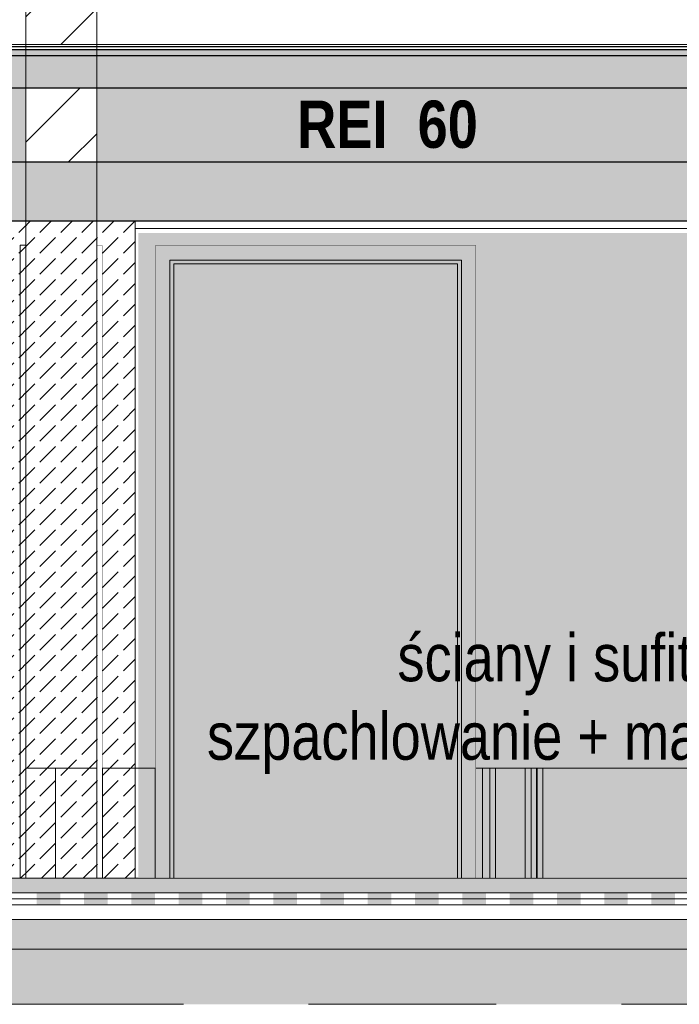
# Model space of a CAD drawing. Header units: centimetres. Extents: x 5703 to 19022, y -2164 to 612.
# Tile 41 of 49: x 18120 to 18343, y -1386 to -1053. Entities that reach past the tile are written whole.
import ezdxf

# ---------------------------------------------------------------- set-up
doc = ezdxf.new("R2010")
doc.units = ezdxf.units.CM
doc.header["$MEASUREMENT"] = 0
doc.set_wipeout_variables(frame=1)
doc.linetypes.add('Long Dashed', pattern=[105.83333, 63.499999, -42.333331])
doc.linetypes.add('Wipeout_Contour', pattern=[100, 0, -100])
for name, color, linetype in [('311-RS', 7, 'Continuous'), ('810-Ogólne', 7, 'Continuous'), ('810-PZT', 7, 'Continuous'), ('__PROJEKTOWANE', 7, 'Continuous'), ('MF_KRESKOWANIE', 7, 'Continuous'), ('MF_SCIANY_KONSTR', 7, 'Continuous'), ('MF_WYM_DUŻE', 7, 'Continuous')]:
    doc.layers.add(name, color=color, linetype=linetype)
doc.styles.add('GENERATED_STYLE_3', font='arial.ttf')
doc.styles.add('GENERATED_STYLE_8', font='ARIALN.TTF')
doc.styles.add('GENERATED_STYLE_9', font='ARIALNB.TTF')
doc.dimstyles.new('GENERATED_STYLE__1', dxfattribs={"dimtxt": 12, "dimasz": 6.08, "dimexe": 0.18, "dimexo": 0.0625, "dimgap": 0.09, "dimtad": 1, "dimdec": 0, "dimzin": 0, "dimdsep": 46, "dimtxsty": 'GENERATED_STYLE_3', "dimblk": 'ARROWHEAD_2', "dimblk1": 'ARROWHEAD_2', "dimblk2": 'ARROWHEAD_2', "dimcen": 0.09, "dimse1": 1, "dimse2": 1, "dimclrd": 7, "dimclre": 7, "dimclrt": 7, "dimadec": 0, "dimazin": 0, "dimtfac": 1, "dimtdec": 4, "dimtmove": 0, "dimatfit": 3, "dimfxl": 1, "dimtolj": 1, "dimtzin": 0, "dimarcsym": 0})
doc.dimstyles.new('GENERATED_STYLE__3', dxfattribs={"dimtxt": 12, "dimasz": 6.08, "dimexe": 0.18, "dimexo": 0.0625, "dimgap": 0.09, "dimtad": 1, "dimdec": 0, "dimzin": 0, "dimdsep": 46, "dimtxsty": 'GENERATED_STYLE_3', "dimblk": 'ARROWHEAD_2', "dimblk1": 'ARROWHEAD_2', "dimblk2": 'ARROWHEAD_2', "dimcen": 0.09, "dimse1": 1, "dimse2": 1, "dimclrd": 7, "dimclre": 7, "dimclrt": 7, "dimadec": 0, "dimazin": 0, "dimtfac": 1, "dimtdec": 4, "dimtmove": 2, "dimatfit": 3, "dimfxl": 1, "dimtolj": 1, "dimtzin": 0, "dimarcsym": 0})
pattern_1 = [(45, (-4821233.928, -1041.357), (-6.36396103, 6.36396103), [0, -6, 0, -9]), (110, (-4821213.928, -1041.357), (8.457233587, 3.07818129), [0, -4.4, 0, -7.6])]
pattern_2 = [(45, (-4821233.928, -1061.357), (-10.60660172, 10.60660172), [])]
pattern_3 = [(45, (-4821233.928, -1061.357), (-7.071067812, 7.071067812), [7.5, -2.5]), (45, (-4821233.928, -1054.286), (-7.071067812, 7.071067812), [7.5, -2.5])]

# ---------------------------------------------------------------- blocks, each defined once
blk = doc.blocks.new('*D14', base_point=(-4821233.93, -1061.36))
at = {"layer": 'MF_WYM_DUŻE', "color": 7, "linetype": 'Continuous', "lineweight": 15, "transparency": 16777216}
for p, q in [((18875.69, -273.67), (18867.69, -269.05)), ((18867.69, -1106.05), (18875.69, -1110.67))]:
    blk.add_line(p, q, dxfattribs=at)
at = {"layer": 'MF_WYM_DUŻE', "color": 7, "linetype": 'Continuous', "lineweight": 13, "transparency": 16777216}
for p, q in [((18871.69, -271.36), (18871.69, -267.45)), ((18877.69, -271.36), (18865.69, -271.36)), ((18871.69, -1108.36), (18871.69, -271.36)), ((18877.69, -1108.36), (18865.69, -1108.36)), ((18871.69, -1112.27), (18871.69, -1108.36))]:
    blk.add_line(p, q, dxfattribs=at)
at = {"layer": 'MF_WYM_DUŻE', "color": 7, "lineweight": 13, "transparency": 16777216, "insert": (18869.29, -703.52), "char_height": 12, "attachment_point": 7, "rotation": 90, "style": 'GENERATED_STYLE_3'}
blk.add_mtext('\\A1;{\\pql;\\fArial|b0|i0|c238|p38;837}', dxfattribs=at)
blk = doc.blocks.new('ARROWHEAD_2')
at = {"color": 0, "linetype": 'Continuous', "lineweight": 0}
for p, q in [((-0.378, -0.655), (0.378, 0.655)), ((0, 0), (-1, 0))]:
    blk.add_line(p, q, dxfattribs=at)
blk = doc.blocks.new('*D15', base_point=(-4821233.93, -1061.36))
at = {"layer": 'MF_WYM_DUŻE', "color": 7, "linetype": 'Continuous', "lineweight": 15, "transparency": 16777216}
for p, q in [((18847.67, -1059.05), (18855.67, -1063.67)), ((18847.67, -1106.05), (18855.67, -1110.67))]:
    blk.add_line(p, q, dxfattribs=at)
at = {"layer": 'MF_WYM_DUŻE', "color": 7, "linetype": 'Continuous', "lineweight": 13, "transparency": 16777216}
for p, q in [((18857.67, -1061.36), (18845.67, -1061.36)), ((18851.67, -1108.36), (18851.67, -1061.36)), ((18857.67, -1108.36), (18845.67, -1108.36)), ((18851.67, -1112.27), (18851.67, -1108.36))]:
    blk.add_line(p, q, dxfattribs=at)
at = {"layer": 'MF_WYM_DUŻE', "color": 7, "lineweight": 13, "transparency": 16777216, "insert": (18849.27, -1084.86), "char_height": 12, "attachment_point": 7, "rotation": 90, "style": 'GENERATED_STYLE_3'}
blk.add_mtext('\\A1;{\\pql;\\fArial|b0|i0|c238|p38;47}', dxfattribs=at)
blk = doc.blocks.new('*D16', base_point=(-4821233.93, -1061.36))
at = {"layer": 'MF_WYM_DUŻE', "color": 7, "linetype": 'Continuous', "lineweight": 15, "transparency": 16777216}
for p, q in [((18847.67, -974.05), (18855.67, -978.67)), ((18847.67, -1059.05), (18855.67, -1063.67))]:
    blk.add_line(p, q, dxfattribs=at)
at = {"layer": 'MF_WYM_DUŻE', "color": 7, "linetype": 'Continuous', "lineweight": 13, "transparency": 16777216}
for p, q in [((18851.67, -1061.36), (18851.67, -976.36)), ((18857.67, -1061.36), (18845.67, -1061.36))]:
    blk.add_line(p, q, dxfattribs=at)
at = {"layer": 'MF_WYM_DUŻE', "color": 7, "lineweight": 13, "transparency": 16777216, "insert": (18849.27, -1027.96), "char_height": 12, "attachment_point": 7, "rotation": 90, "style": 'GENERATED_STYLE_3'}
blk.add_mtext('\\A1;{\\pql;\\fArial|b0|i0|c238|p38;85}', dxfattribs=at)
blk = doc.blocks.new('*D17', base_point=(-4821233.93, -1061.36))
at = {"layer": 'MF_WYM_DUŻE', "color": 7, "linetype": 'Continuous', "lineweight": 15, "transparency": 16777216}
for p, q in [((18847.67, -769.05), (18855.67, -773.67)), ((18847.67, -974.05), (18855.67, -978.67))]:
    blk.add_line(p, q, dxfattribs=at)
at = {"layer": 'MF_WYM_DUŻE', "color": 7, "linetype": 'Continuous', "lineweight": 13, "transparency": 16777216}
for p, q in [((18857.67, -771.36), (18845.67, -771.36)), ((18851.67, -976.36), (18851.67, -771.36)), ((18857.67, -976.36), (18845.67, -976.36)), ((18851.67, -1061.36), (18851.67, -976.36))]:
    blk.add_line(p, q, dxfattribs=at)
at = {"layer": 'MF_WYM_DUŻE', "color": 7, "lineweight": 13, "transparency": 16777216, "insert": (18849.27, -887.52), "char_height": 12, "attachment_point": 7, "rotation": 90, "style": 'GENERATED_STYLE_3'}
blk.add_mtext('\\A1;{\\pql;\\fArial|b0|i0|c238|p38;205}', dxfattribs=at)
blk = doc.blocks.new('*X25', base_point=(-4821233.93, -1061.36))
at = {"layer": '810-Ogólne', "linetype": 'Continuous', "lineweight": 0, "true_color": 0x000000}
for points in [[(18126.05, -1352.66), (18134.05, -1352.66), (18134.05, -1350.66), (18126.05, -1350.66)], [(18142.05, -1352.66), (18150.05, -1352.66), (18150.05, -1350.66), (18142.05, -1350.66)], [(18158.05, -1352.66), (18166.05, -1352.66), (18166.05, -1350.66), (18158.05, -1350.66)], [(18174.05, -1352.66), (18182.05, -1352.66), (18182.05, -1350.66), (18174.05, -1350.66)], [(18190.05, -1352.66), (18198.05, -1352.66), (18198.05, -1350.66), (18190.05, -1350.66)], [(18206.05, -1352.66), (18214.05, -1352.66), (18214.05, -1350.66), (18206.05, -1350.66)], [(18222.05, -1352.66), (18230.05, -1352.66), (18230.05, -1350.66), (18222.05, -1350.66)], [(18238.05, -1352.66), (18246.05, -1352.66), (18246.05, -1350.66), (18238.05, -1350.66)], [(18254.05, -1352.66), (18262.05, -1352.66), (18262.05, -1350.66), (18254.05, -1350.66)], [(18270.05, -1352.66), (18278.05, -1352.66), (18278.05, -1350.66), (18270.05, -1350.66)], [(18286.05, -1352.66), (18294.05, -1352.66), (18294.05, -1350.66), (18286.05, -1350.66)], [(18302.05, -1352.66), (18310.05, -1352.66), (18310.05, -1350.66), (18302.05, -1350.66)], [(18318.05, -1352.66), (18326.05, -1352.66), (18326.05, -1350.66), (18318.05, -1350.66)], [(18334.05, -1352.66), (18342.05, -1352.66), (18342.05, -1350.66), (18334.05, -1350.66)]]:
    blk.add_hatch(color=18, dxfattribs=at).paths.add_polyline_path(points)
blk = doc.blocks.new('*X26', base_point=(-4821233.93, -1061.36))
at = {"layer": '810-Ogólne', "linetype": 'Continuous', "lineweight": 0, "true_color": 0x000000}
for points in [[(18126.05, -1350.66), (18134.05, -1350.66), (18134.05, -1348.66), (18126.05, -1348.66)], [(18142.05, -1350.66), (18150.05, -1350.66), (18150.05, -1348.66), (18142.05, -1348.66)], [(18158.05, -1350.66), (18166.05, -1350.66), (18166.05, -1348.66), (18158.05, -1348.66)], [(18174.05, -1350.66), (18182.05, -1350.66), (18182.05, -1348.66), (18174.05, -1348.66)], [(18190.05, -1350.66), (18198.05, -1350.66), (18198.05, -1348.66), (18190.05, -1348.66)], [(18206.05, -1350.66), (18214.05, -1350.66), (18214.05, -1348.66), (18206.05, -1348.66)], [(18222.05, -1350.66), (18230.05, -1350.66), (18230.05, -1348.66), (18222.05, -1348.66)], [(18238.05, -1350.66), (18246.05, -1350.66), (18246.05, -1348.66), (18238.05, -1348.66)], [(18254.05, -1350.66), (18262.05, -1350.66), (18262.05, -1348.66), (18254.05, -1348.66)], [(18270.05, -1350.66), (18278.05, -1350.66), (18278.05, -1348.66), (18270.05, -1348.66)], [(18286.05, -1350.66), (18294.05, -1350.66), (18294.05, -1348.66), (18286.05, -1348.66)], [(18302.05, -1350.66), (18310.05, -1350.66), (18310.05, -1348.66), (18302.05, -1348.66)], [(18318.05, -1350.66), (18326.05, -1350.66), (18326.05, -1348.66), (18318.05, -1348.66)], [(18334.05, -1350.66), (18342.05, -1350.66), (18342.05, -1348.66), (18334.05, -1348.66)]]:
    blk.add_hatch(color=18, dxfattribs=at).paths.add_polyline_path(points)
blk = doc.blocks.new('*D78', base_point=(-4821233.93, -1061.36))
at = {"layer": 'MF_WYM_DUŻE', "color": 7, "linetype": 'Continuous', "lineweight": 15, "transparency": 16777216}
for p, q in [((17121.08, -1341.35), (17129.08, -1345.97)), ((17121.08, -1365.35), (17129.08, -1369.97))]:
    blk.add_line(p, q, dxfattribs=at)
at = {"layer": 'MF_WYM_DUŻE', "color": 7, "linetype": 'Continuous', "lineweight": 13, "transparency": 16777216}
for p, q in [((17131.08, -1343.66), (17119.08, -1343.66)), ((17125.08, -1367.66), (17125.08, -1343.66)), ((17131.08, -1367.66), (17119.08, -1367.66)), ((17125.08, -1371.57), (17125.08, -1367.66))]:
    blk.add_line(p, q, dxfattribs=at)
at = {"layer": 'MF_WYM_DUŻE', "color": 7, "lineweight": 13, "transparency": 16777216, "insert": (17122.68, -1364.76), "char_height": 12, "attachment_point": 7, "rotation": 90, "style": 'GENERATED_STYLE_3'}
blk.add_mtext('\\A1;{\\pql;\\fArial|b0|i0|c238|p38;24}', dxfattribs=at)
blk = doc.blocks.new('*D95', base_point=(-4821233.93, -1061.36))
at = {"layer": 'MF_WYM_DUŻE', "color": 7, "linetype": 'Continuous', "lineweight": 15, "transparency": 16777216}
for p, q in [((18534.08, -1341.35), (18542.08, -1345.97)), ((18534.08, -1355.35), (18542.08, -1359.97))]:
    blk.add_line(p, q, dxfattribs=at)
at = {"layer": 'MF_WYM_DUŻE', "color": 7, "linetype": 'Continuous', "lineweight": 13, "transparency": 16777216}
for p, q in [((18544.08, -1343.66), (18532.08, -1343.66)), ((18538.08, -1357.66), (18538.08, -1343.66)), ((18544.08, -1357.66), (18532.08, -1357.66)), ((18538.08, -1361.57), (18538.08, -1357.66))]:
    blk.add_line(p, q, dxfattribs=at)
at = {"layer": 'MF_WYM_DUŻE', "color": 7, "lineweight": 13, "transparency": 16777216, "insert": (18535.68, -1378.18), "char_height": 12, "attachment_point": 7, "rotation": 90, "style": 'GENERATED_STYLE_3'}
blk.add_mtext('\\A1;{\\pql;\\fArial|b0|i0|c238|p38;14}', dxfattribs=at)
blk = doc.blocks.new('*D96', base_point=(-4821233.93, -1061.36))
at = {"layer": 'MF_WYM_DUŻE', "color": 7, "linetype": 'Continuous', "lineweight": 15, "transparency": 16777216}
for p, q in [((18534.08, -1121.35), (18542.08, -1125.97)), ((18534.08, -1341.35), (18542.08, -1345.97))]:
    blk.add_line(p, q, dxfattribs=at)
at = {"layer": 'MF_WYM_DUŻE', "color": 7, "linetype": 'Continuous', "lineweight": 13, "transparency": 16777216}
for p, q in [((18538.08, -1343.66), (18538.08, -1123.66)), ((18544.08, -1343.66), (18532.08, -1343.66))]:
    blk.add_line(p, q, dxfattribs=at)
at = {"layer": 'MF_WYM_DUŻE', "color": 7, "lineweight": 13, "transparency": 16777216, "char_height": 12, "attachment_point": 7, "rotation": 90, "style": 'GENERATED_STYLE_3'}
for s, insert in [('\\A1;{\\pql;\\fArial|b0|i0|c238|p38;3}', (18535.68, -1135.08)), ('\\A1;{\\pql;\\fArial|b0|i0|c238|p38;220}', (18535.68, -1251.87))]:
    blk.add_mtext(s, dxfattribs=dict(at, insert=insert))
blk = doc.blocks.new('*D98', base_point=(-4821233.93, -1061.36))
at = {"layer": 'MF_WYM_DUŻE', "color": 7, "linetype": 'Continuous', "lineweight": 15, "transparency": 16777216}
for p, q in [((18534.08, -1098.85), (18542.08, -1103.47)), ((18534.08, -1118.85), (18542.08, -1123.47))]:
    blk.add_line(p, q, dxfattribs=at)
at = {"layer": 'MF_WYM_DUŻE', "color": 7, "linetype": 'Continuous', "lineweight": 13, "transparency": 16777216}
for p, q in [((18544.08, -1101.16), (18532.08, -1101.16)), ((18538.08, -1121.16), (18538.08, -1101.16)), ((18544.08, -1121.16), (18532.08, -1121.16))]:
    blk.add_line(p, q, dxfattribs=at)
at = {"layer": 'MF_WYM_DUŻE', "color": 7, "lineweight": 13, "transparency": 16777216, "insert": (18521.88, -1120.26), "char_height": 12, "attachment_point": 7, "rotation": 90, "style": 'GENERATED_STYLE_3'}
blk.add_mtext('\\A1;{\\pql;\\fArial|b0|i0|c238|p38;20}', dxfattribs=at)
blk = doc.blocks.new('*D99', base_point=(-4821233.93, -1061.36))
at = {"layer": 'MF_WYM_DUŻE', "color": 7, "linetype": 'Continuous', "lineweight": 15, "transparency": 16777216}
for p, q in [((18534.08, -1059.05), (18542.08, -1063.67)), ((18534.08, -1098.85), (18542.08, -1103.47))]:
    blk.add_line(p, q, dxfattribs=at)
at = {"layer": 'MF_WYM_DUŻE', "color": 7, "linetype": 'Continuous', "lineweight": 13, "transparency": 16777216}
for p, q in [((18544.08, -1061.36), (18532.08, -1061.36)), ((18538.08, -1101.16), (18538.08, -1061.36)), ((18544.08, -1101.16), (18532.08, -1101.16))]:
    blk.add_line(p, q, dxfattribs=at)
at = {"layer": 'MF_WYM_DUŻE', "color": 7, "lineweight": 13, "transparency": 16777216, "insert": (18535.68, -1090.36), "char_height": 12, "attachment_point": 7, "rotation": 90, "style": 'GENERATED_STYLE_3'}
blk.add_mtext('\\A1;{\\pql;\\fArial|b0|i0|c238|p38;40}', dxfattribs=at)
blk = doc.blocks.new('*D100', base_point=(-4821233.93, -1061.36))
at = {"layer": 'MF_WYM_DUŻE', "color": 7, "linetype": 'Continuous', "lineweight": 15, "transparency": 16777216}
for p, q in [((18534.08, -739.05), (18542.08, -743.67)), ((18534.08, -1059.05), (18542.08, -1063.67))]:
    blk.add_line(p, q, dxfattribs=at)
at = {"layer": 'MF_WYM_DUŻE', "color": 7, "linetype": 'Continuous', "lineweight": 13, "transparency": 16777216}
for p, q in [((18544.08, -741.36), (18532.08, -741.36)), ((18538.08, -1061.36), (18538.08, -741.36)), ((18544.08, -1061.36), (18532.08, -1061.36))]:
    blk.add_line(p, q, dxfattribs=at)
at = {"layer": 'MF_WYM_DUŻE', "color": 7, "lineweight": 13, "transparency": 16777216, "insert": (18535.68, -915.02), "char_height": 12, "attachment_point": 7, "rotation": 90, "style": 'GENERATED_STYLE_3'}
blk.add_mtext('\\A1;{\\pql;\\fArial|b0|i0|c238|p38;320}', dxfattribs=at)
blk = doc.blocks.new('*D107', base_point=(-4821233.93, -1061.36))
at = {"layer": 'MF_WYM_DUŻE', "color": 7, "linetype": 'Continuous', "lineweight": 15, "transparency": 16777216}
for p, q in [((18564.08, -1341.35), (18572.08, -1345.97)), ((18564.08, -1355.35), (18572.08, -1359.97))]:
    blk.add_line(p, q, dxfattribs=at)
at = {"layer": 'MF_WYM_DUŻE', "color": 7, "linetype": 'Continuous', "lineweight": 13, "transparency": 16777216}
for p, q in [((18574.08, -1343.66), (18562.08, -1343.66)), ((18568.08, -1357.66), (18568.08, -1343.66)), ((18574.08, -1357.66), (18562.08, -1357.66)), ((18568.08, -1361.57), (18568.08, -1357.66))]:
    blk.add_line(p, q, dxfattribs=at)
at = {"layer": 'MF_WYM_DUŻE', "color": 7, "lineweight": 13, "transparency": 16777216, "insert": (18565.68, -1378.18), "char_height": 12, "attachment_point": 7, "rotation": 90, "style": 'GENERATED_STYLE_3'}
blk.add_mtext('\\A1;{\\pql;\\fArial|b0|i0|c238|p38;14}', dxfattribs=at)
blk = doc.blocks.new('*D108', base_point=(-4821233.93, -1061.36))
at = {"layer": 'MF_WYM_DUŻE', "color": 7, "linetype": 'Continuous', "lineweight": 15, "transparency": 16777216}
for p, q in [((18564.08, -1121.35), (18572.08, -1125.97)), ((18564.08, -1341.35), (18572.08, -1345.97))]:
    blk.add_line(p, q, dxfattribs=at)
at = {"layer": 'MF_WYM_DUŻE', "color": 7, "linetype": 'Continuous', "lineweight": 13, "transparency": 16777216}
for p, q in [((18568.08, -1343.66), (18568.08, -1123.66)), ((18574.08, -1343.66), (18562.08, -1343.66))]:
    blk.add_line(p, q, dxfattribs=at)
at = {"layer": 'MF_WYM_DUŻE', "color": 7, "lineweight": 13, "transparency": 16777216, "char_height": 12, "attachment_point": 7, "rotation": 90, "style": 'GENERATED_STYLE_3'}
for s, insert in [('\\A1;{\\pql;\\fArial|b0|i0|c238|p38;3}', (18565.68, -1135.08)), ('\\A1;{\\pql;\\fArial|b0|i0|c238|p38;220}', (18565.68, -1251.87))]:
    blk.add_mtext(s, dxfattribs=dict(at, insert=insert))
blk = doc.blocks.new('*D110', base_point=(-4821233.93, -1061.36))
at = {"layer": 'MF_WYM_DUŻE', "color": 7, "linetype": 'Continuous', "lineweight": 15, "transparency": 16777216}
for p, q in [((18564.08, -1098.85), (18572.08, -1103.47)), ((18564.08, -1118.85), (18572.08, -1123.47))]:
    blk.add_line(p, q, dxfattribs=at)
at = {"layer": 'MF_WYM_DUŻE', "color": 7, "linetype": 'Continuous', "lineweight": 13, "transparency": 16777216}
for p, q in [((18574.08, -1101.16), (18562.08, -1101.16)), ((18568.08, -1121.16), (18568.08, -1101.16)), ((18574.08, -1121.16), (18562.08, -1121.16))]:
    blk.add_line(p, q, dxfattribs=at)
at = {"layer": 'MF_WYM_DUŻE', "color": 7, "lineweight": 13, "transparency": 16777216, "insert": (18551.88, -1120.26), "char_height": 12, "attachment_point": 7, "rotation": 90, "style": 'GENERATED_STYLE_3'}
blk.add_mtext('\\A1;{\\pql;\\fArial|b0|i0|c238|p38;20}', dxfattribs=at)
blk = doc.blocks.new('*D111', base_point=(-4821233.93, -1061.36))
at = {"layer": 'MF_WYM_DUŻE', "color": 7, "linetype": 'Continuous', "lineweight": 15, "transparency": 16777216}
for p, q in [((18564.08, -1059.05), (18572.08, -1063.67)), ((18564.08, -1098.85), (18572.08, -1103.47))]:
    blk.add_line(p, q, dxfattribs=at)
at = {"layer": 'MF_WYM_DUŻE', "color": 7, "linetype": 'Continuous', "lineweight": 13, "transparency": 16777216}
for p, q in [((18574.08, -1061.36), (18562.08, -1061.36)), ((18568.08, -1101.16), (18568.08, -1061.36)), ((18574.08, -1101.16), (18562.08, -1101.16))]:
    blk.add_line(p, q, dxfattribs=at)
at = {"layer": 'MF_WYM_DUŻE', "color": 7, "lineweight": 13, "transparency": 16777216, "insert": (18565.68, -1090.36), "char_height": 12, "attachment_point": 7, "rotation": 90, "style": 'GENERATED_STYLE_3'}
blk.add_mtext('\\A1;{\\pql;\\fArial|b0|i0|c238|p38;40}', dxfattribs=at)
blk = doc.blocks.new('*D112', base_point=(-4821233.93, -1061.36))
at = {"layer": 'MF_WYM_DUŻE', "color": 7, "linetype": 'Continuous', "lineweight": 13, "transparency": 16777216}
for p, q in [((18574.08, -976.36), (18562.08, -976.36)), ((18568.08, -1061.36), (18568.08, -976.36)), ((18574.08, -1061.36), (18562.08, -1061.36))]:
    blk.add_line(p, q, dxfattribs=at)
at = {"layer": 'MF_WYM_DUŻE', "color": 7, "linetype": 'Continuous', "lineweight": 15, "transparency": 16777216}
for p, q in [((18564.08, -974.05), (18572.08, -978.67)), ((18564.08, -1059.05), (18572.08, -1063.67))]:
    blk.add_line(p, q, dxfattribs=at)
at = {"layer": 'MF_WYM_DUŻE', "color": 7, "lineweight": 13, "transparency": 16777216, "insert": (18565.68, -1027.96), "char_height": 12, "attachment_point": 7, "rotation": 90, "style": 'GENERATED_STYLE_3'}
blk.add_mtext('\\A1;{\\pql;\\fArial|b0|i0|c238|p38;85}', dxfattribs=at)

msp = doc.modelspace()

# ---------------------------------------------------------------- hatches: boundary and pattern name
at = {"layer": '810-PZT', "linetype": 'Continuous', "lineweight": 13, "true_color": 0x6a6a6a}
h = msp.add_hatch(dxfattribs=at)
h.set_pattern_fill('PIASEK_0002', color=251, style=0, pattern_type=2)
h.set_pattern_definition(pattern_1)
h.paths.add_polyline_path([(16953.36, -1357.66), (18729.36, -1357.66), (18729.36, -1367.66), (16953.36, -1367.66)])
h = msp.add_hatch(dxfattribs=at)
h.set_pattern_fill('PIASEK_0002', color=251, style=0, pattern_type=2)
h.set_pattern_definition(pattern_1)
h.paths.add_polyline_path([(16955.36, -1366.36), (18719.71, -1366.36), (18719.71, -1386.36), (16955.36, -1386.36)])

# ---------------------------------------------------------------- linework, layer by layer
at = {"layer": '810-Ogólne', "color": 7, "linetype": 'Continuous', "lineweight": 13}
for p, q in [((18722.36, -1348.66), (16953.36, -1348.66)), ((18722.36, -1350.66), (16953.36, -1350.66)), ((16953.36, -1350.66), (18722.36, -1350.66)), ((16953.36, -1352.66), (18722.36, -1352.66))]:
    msp.add_line(p, q, dxfattribs=at)
at = {"layer": 'MF_KRESKOWANIE', "color": 7, "linetype": 'Continuous', "lineweight": 13, "flags": 128}
msp.add_lwpolyline([(16953.36, -1348.66), (18722.36, -1348.66), (18722.36, -1357.66), (16953.36, -1357.66)], close=True, dxfattribs=at)
at = {"layer": 'MF_SCIANY_KONSTR', "color": 7, "linetype": 'Continuous', "lineweight": 13}
for p, q in [((18719.71, -1348.66), (16953.36, -1348.66)), ((18719.71, -1352.66), (16953.36, -1352.66)), ((18719.71, -1357.66), (16953.36, -1357.66)), ((18719.71, -1367.66), (16953.36, -1367.66))]:
    msp.add_line(p, q, dxfattribs=at)
at = {"layer": 'MF_SCIANY_KONSTR', "color": 7, "linetype": 'Long Dashed', "lineweight": 13}
msp.add_line((19022.36, -1386.36), (16653.36, -1386.36), dxfattribs=at)

# ---------------------------------------------------------------- block references
at = {"layer": '810-Ogólne', "color": 7, "linetype": 'Continuous', "lineweight": 13}
for name in ['*X26', '*X25']:
    msp.add_blockref(name, (-4821233.93, -1061.36), dxfattribs=at)

# ---------------------------------------------------------------- wipeouts: each hides what was drawn before it
at = {"color": 254, "linetype": 'Wipeout_Contour', "lineweight": 0, "ltscale": 72655.439074}
msp.add_wipeout([(18120.46, -1343.66), (18122.36, -1343.66), (18122.36, -1129.36), (18120.46, -1129.36)], dxfattribs=at).dxf.layer = '__PROJEKTOWANE'
at = {"color": 254, "linetype": 'Wipeout_Contour', "lineweight": 0, "ltscale": 73257.595566}
msp.add_wipeout([(18274.72, -1129.36), (18269.72, -1134.36), (18269.72, -1343.66), (18274.72, -1343.66)], dxfattribs=at).dxf.layer = '__PROJEKTOWANE'
at = {"color": 254, "linetype": 'Wipeout_Contour', "lineweight": 0, "ltscale": 72750.784393}
msp.add_wipeout([(18132.36, -1306.36), (18132.36, -1343.66), (18146.36, -1343.66), (18146.36, -1306.36)], dxfattribs=at).dxf.layer = '__PROJEKTOWANE'
at = {"color": 254, "linetype": 'Wipeout_Contour', "lineweight": 0, "ltscale": 73313.225165}
msp.add_wipeout([(18279.39, -1343.66), (18281.29, -1343.66), (18281.29, -1306.36), (18279.39, -1306.36)], dxfattribs=at).dxf.layer = '__PROJEKTOWANE'
at = {"color": 254, "linetype": 'Wipeout_Contour', "lineweight": 0, "ltscale": 73360.900154}
msp.add_wipeout([(18291.29, -1343.66), (18293.29, -1343.66), (18293.29, -1306.36), (18291.29, -1306.36)], dxfattribs=at).dxf.layer = '__PROJEKTOWANE'

# ---------------------------------------------------------------- next in the draw order: linework, layer by layer
at = {"layer": '__PROJEKTOWANE', "color": 7, "linetype": 'Continuous', "lineweight": 13}
for p, q in [((18120.46, -1343.66), (18120.46, -1129.36)), ((18120.46, -1129.36), (18122.36, -1129.36)), ((18279.39, -1306.36), (18279.39, -1343.66))]:
    msp.add_line(p, q, dxfattribs=at)

# ---------------------------------------------------------------- next in the draw order: wipeouts: each hides what was drawn before it
at = {"color": 254, "linetype": 'Wipeout_Contour', "lineweight": 0, "ltscale": 72758.797302}
msp.add_wipeout([(18148.26, -1343.66), (18148.26, -1129.36), (18146.36, -1129.36), (18146.36, -1343.66)], dxfattribs=at).dxf.layer = '__PROJEKTOWANE'
at = {"color": 254, "linetype": 'Wipeout_Contour', "lineweight": 0, "ltscale": 73022.16398}
msp.add_wipeout([(18274.72, -1129.36), (18166.12, -1129.36), (18171.12, -1134.36), (18269.72, -1134.36)], dxfattribs=at).dxf.layer = '__PROJEKTOWANE'
at = {"color": 254, "linetype": 'Wipeout_Contour', "lineweight": 0, "ltscale": 73245.642324}
msp.add_wipeout([(18268.42, -1343.66), (18269.72, -1343.66), (18269.72, -1136.86), (18268.42, -1136.86)], dxfattribs=at).dxf.layer = '__PROJEKTOWANE'
at = {"color": 254, "linetype": 'Wipeout_Contour', "lineweight": 0, "ltscale": 72702.912017}
msp.add_wipeout([(18122.36, -1343.66), (18132.36, -1343.66), (18132.36, -1306.36), (18122.36, -1306.36)], dxfattribs=at).dxf.layer = '__PROJEKTOWANE'
at = {"color": 254, "linetype": 'Wipeout_Contour', "lineweight": 0, "ltscale": 73336.962947}
msp.add_wipeout([(18281.29, -1343.66), (18291.29, -1343.66), (18291.29, -1306.36), (18281.29, -1306.36)], dxfattribs=at).dxf.layer = '__PROJEKTOWANE'
at = {"color": 254, "linetype": 'Wipeout_Contour', "lineweight": 0, "ltscale": 73368.679768}
msp.add_wipeout([(18293.29, -1343.66), (18295.19, -1343.66), (18295.19, -1306.36), (18293.29, -1306.36)], dxfattribs=at).dxf.layer = '__PROJEKTOWANE'

# ---------------------------------------------------------------- next in the draw order: linework, layer by layer
at = {"layer": '__PROJEKTOWANE', "color": 7, "linetype": 'Continuous', "lineweight": 13}
for p, q in [((18148.26, -1129.36), (18146.36, -1129.36)), ((18148.26, -1343.66), (18148.26, -1129.36)), ((18274.72, -1343.66), (18274.72, -1129.36)), ((18122.36, -1343.66), (18122.36, -1306.36)), ((18132.36, -1343.66), (18132.36, -1306.36)), ((18146.36, -1343.66), (18146.36, -1306.36)), ((18281.29, -1306.36), (18281.29, -1343.66)), ((18291.29, -1306.36), (18291.29, -1343.66)), ((18293.29, -1306.36), (18293.29, -1343.66)), ((18295.19, -1306.36), (18295.19, -1343.66)), ((18120.46, -1343.66), (18122.36, -1343.66)), ((18122.36, -1343.66), (18132.36, -1343.66)), ((18132.36, -1343.66), (18146.36, -1343.66)), ((18148.26, -1343.66), (18146.36, -1343.66)), ((18279.39, -1343.66), (18281.29, -1343.66)), ((18281.29, -1343.66), (18291.29, -1343.66)), ((18291.29, -1343.66), (18293.29, -1343.66)), ((18295.19, -1343.66), (18293.29, -1343.66))]:
    msp.add_line(p, q, dxfattribs=at)

# ---------------------------------------------------------------- next in the draw order: wipeouts: each hides what was drawn before it
at = {"color": 254, "linetype": 'Wipeout_Contour', "lineweight": 0, "ltscale": 146046.415558}
msp.add_wipeout([(18171.12, -1134.36), (18171.12, -1136.86), (18172.42, -1136.86), (18172.42, -1135.66), (18268.42, -1135.66), (18268.42, -1136.86), (18269.72, -1136.86), (18269.72, -1134.36)], dxfattribs=at).dxf.layer = '__PROJEKTOWANE'

# ---------------------------------------------------------------- next in the draw order: wipeouts: each hides what was drawn before it
at = {"color": 254, "linetype": 'Wipeout_Contour', "lineweight": 0, "ltscale": 72844.155256}
msp.add_wipeout([(18166.12, -1129.36), (18166.12, -1343.66), (18171.12, -1343.66), (18171.12, -1134.36)], dxfattribs=at).dxf.layer = '__PROJEKTOWANE'
at = {"color": 254, "linetype": 'Wipeout_Contour', "lineweight": 0, "ltscale": 73372.804893}
msp.add_wipeout([(18295.36, -1306.36), (18295.19, -1306.36), (18295.19, -1343.66), (18295.36, -1343.66)], dxfattribs=at).dxf.layer = '__PROJEKTOWANE'

# ---------------------------------------------------------------- next in the draw order: linework, layer by layer
at = {"layer": '__PROJEKTOWANE', "color": 7, "linetype": 'Continuous', "lineweight": 13}
for p, q in [((18166.12, -1129.36), (18166.12, -1343.66)), ((18274.72, -1129.36), (18166.12, -1129.36))]:
    msp.add_line(p, q, dxfattribs=at)

# ---------------------------------------------------------------- next in the draw order: wipeouts: each hides what was drawn before it
at = {"color": 254, "linetype": 'Wipeout_Contour', "lineweight": 0, "ltscale": 72857.347026}
msp.add_wipeout([(18172.42, -1136.86), (18171.12, -1136.86), (18171.12, -1343.66), (18172.42, -1343.66)], dxfattribs=at).dxf.layer = '__PROJEKTOWANE'
at = {"color": 254, "linetype": 'Wipeout_Contour', "lineweight": 0, "ltscale": 73376.930034}
msp.add_wipeout([(18295.36, -1343.66), (18297.26, -1343.66), (18297.26, -1306.36), (18295.36, -1306.36)], dxfattribs=at).dxf.layer = '__PROJEKTOWANE'

# ---------------------------------------------------------------- next in the draw order: linework, layer by layer
at = {"layer": '__PROJEKTOWANE', "color": 7, "linetype": 'Continuous', "lineweight": 13}
for p, q in [((18295.36, -1343.66), (18295.36, -1306.36)), ((18297.26, -1343.66), (18297.26, -1306.36)), ((18295.19, -1343.66), (18295.36, -1343.66)), ((18297.26, -1343.66), (18295.36, -1343.66))]:
    msp.add_line(p, q, dxfattribs=at)

# ---------------------------------------------------------------- next in the draw order: wipeouts: each hides what was drawn before it
at = {"color": 254, "linetype": 'Wipeout_Contour', "lineweight": 0, "ltscale": 73051.34562}
msp.add_wipeout([(18172.42, -1343.66), (18268.42, -1343.66), (18268.42, -1135.66), (18172.42, -1135.66)], dxfattribs=at).dxf.layer = '__PROJEKTOWANE'

# ---------------------------------------------------------------- next in the draw order: linework, layer by layer
at = {"layer": '__PROJEKTOWANE', "color": 7, "linetype": 'Continuous', "lineweight": 13}
for p, q in [((18171.12, -1343.66), (18171.12, -1134.36)), ((18171.12, -1134.36), (18269.72, -1134.36)), ((18172.42, -1343.66), (18172.42, -1135.66)), ((18172.42, -1135.66), (18268.42, -1135.66)), ((18268.42, -1135.66), (18268.42, -1343.66)), ((18269.72, -1134.36), (18269.72, -1343.66)), ((18166.12, -1343.66), (18171.12, -1343.66)), ((18171.12, -1343.66), (18172.42, -1343.66)), ((18268.42, -1343.66), (18172.42, -1343.66)), ((18268.42, -1343.66), (18269.72, -1343.66)), ((18269.72, -1343.66), (18274.72, -1343.66))]:
    msp.add_line(p, q, dxfattribs=at)

# ---------------------------------------------------------------- next in the draw order: wipeouts: each hides what was drawn before it
at = {"color": 254, "linetype": 'Wipeout_Contour', "lineweight": 0, "ltscale": 73295.20518}
msp.add_wipeout([(18274.72, -1306.36), (18274.72, -1343.66), (18276.93, -1343.66), (18276.93, -1306.36)], dxfattribs=at).dxf.layer = '__PROJEKTOWANE'

# ---------------------------------------------------------------- next in the draw order: hatches: boundary and pattern name
at = {"layer": 'MF_KRESKOWANIE', "linetype": 'Continuous', "lineweight": 13, "true_color": 0x6a6a6a}
h = msp.add_hatch(dxfattribs=at)
h.set_pattern_fill('BETON_0002', color=251, style=0, pattern_type=2)
h.set_pattern_definition(pattern_3)
h.paths.add_polyline_path([(16953.36, -1343.66), (18729.36, -1343.66), (18729.36, -1348.66), (16953.36, -1348.66)])

# ---------------------------------------------------------------- next in the draw order: linework, layer by layer
at = {"layer": '__PROJEKTOWANE', "color": 7, "linetype": 'Continuous', "lineweight": 13}
for p, q in [((18276.93, -1306.36), (18276.93, -1343.66)), ((18276.93, -1343.66), (18274.72, -1343.66))]:
    msp.add_line(p, q, dxfattribs=at)
at = {"layer": 'MF_KRESKOWANIE', "color": 251, "linetype": 'Continuous', "lineweight": 13, "true_color": 0x6a6a6a, "flags": 128}
msp.add_lwpolyline([(16953.36, -1343.66), (18729.36, -1343.66), (18729.36, -1348.66), (16953.36, -1348.66)], close=True, dxfattribs=at)
at = {"layer": 'MF_KRESKOWANIE', "color": 7, "linetype": 'Continuous', "lineweight": 13, "flags": 128}
msp.add_lwpolyline([(16953.36, -1343.66), (18722.36, -1343.66), (18722.36, -1348.66), (16953.36, -1348.66)], close=True, dxfattribs=at)
at = {"layer": 'MF_SCIANY_KONSTR', "color": 7, "linetype": 'Continuous', "lineweight": 13}
msp.add_line((18719.71, -1343.66), (16953.36, -1343.66), dxfattribs=at)

# ---------------------------------------------------------------- next in the draw order: dimensions: what is measured, and where the dimension line sits
at = {"layer": 'MF_WYM_DUŻE', "color": 7, "linetype": 'Continuous', "lineweight": 13}
for base, p1, picture, middle in [((17125.08, -1343.66), (18719.71, -1367.66), '*D78', (17116.68, -1355.62)), ((18538.08, -1343.66), (16953.36, -1357.66), '*D95', (18529.68, -1369.03)), ((18568.08, -1343.66), (16953.36, -1357.66), '*D107', (18559.68, -1369.03))]:
    dim = msp.add_linear_dim(base=base, p1=p1, p2=(16953.36, -1343.66), angle=90, dimstyle='GENERATED_STYLE__1', dxfattribs=at)
    dim.commit()
    dim.dimension.update_dxf_attribs({"geometry": picture, "text_midpoint": middle, "dimtype": 160, "text_rotation": 90})

# ---------------------------------------------------------------- next in the draw order: wipeouts: each hides what was drawn before it
at = {"color": 254, "linetype": 'Wipeout_Contour', "lineweight": 0, "ltscale": 258053.906307}
msp.add_wipeout([(18722.36, -1061.36), (18146.36, -1061.36), (18146.36, -1129.36), (18148.26, -1129.36), (18148.26, -1306.36), (18166.12, -1306.36), (18166.12, -1129.36), (18274.72, -1129.36), (18274.72, -1306.36), (18593.26, -1306.36), (18593.26, -1129.36), (18701.86, -1129.36), (18701.86, -1306.36), (18722.36, -1306.36)], dxfattribs=at).dxf.layer = '__PROJEKTOWANE'

# ---------------------------------------------------------------- next in the draw order: hatches: boundary and pattern name
at = {"layer": '810-PZT', "linetype": 'Continuous', "lineweight": 0}
msp.add_hatch(color=255, dxfattribs=at).paths.add_polyline_path([(18160.39, -1125.17), (18405.68, -1125.17), (18405.68, -1124.46), (18432.36, -1124.46), (18432.36, -1302), (18537.27, -1302), (18537.27, -1343.26), (18160.39, -1343.26)])

# ---------------------------------------------------------------- next in the draw order: linework, layer by layer
at = {"layer": '__PROJEKTOWANE', "color": 150, "linetype": 'Continuous', "lineweight": 13}
for p, q in [((18146.36, -1061.36), (18722.36, -1061.36)), ((18166.12, -1306.36), (18148.26, -1306.36)), ((18593.26, -1306.36), (18274.72, -1306.36))]:
    msp.add_line(p, q, dxfattribs=at)
at = {"layer": 'MF_SCIANY_KONSTR', "color": 1, "linetype": 'Continuous', "lineweight": 13}
msp.add_line((18722.36, -1123.66), (18159.36, -1123.66), dxfattribs=at)

# ---------------------------------------------------------------- next in the draw order: texts
at = {"layer": '311-RS', "color": 1, "linetype": 'Continuous', "lineweight": 13, "insert": (18244.74, -1080.36), "char_height": 16, "attachment_point": 2, "style": 'GENERATED_STYLE_9'}
msp.add_mtext('\\A1;{\\pqc;\\fArial Narrow|b1|i0|c238|p34;REI  60}', dxfattribs=at)
at = {"layer": '311-RS', "color": 5, "linetype": 'Continuous', "lineweight": 13, "insert": (18298.01, -1260.97), "char_height": 16, "attachment_point": 2, "line_spacing_factor": 0.996429, "style": 'GENERATED_STYLE_8'}
msp.add_mtext('\\A1;{\\pqc;\\fArial Narrow|b0|i0|c238|p34;ściany i sufit\\P\\pqc;\\fArial Narrow|b0|i0|c238|p34;szpachlowanie + malowanie}', dxfattribs=at)

# ---------------------------------------------------------------- next in the draw order: wipeouts: each hides what was drawn before it
at = {"color": 254, "linetype": 'Wipeout_Contour', "lineweight": 0, "ltscale": 72693.482328}
msp.add_wipeout([(18122.36, -1061.36), (18122.36, -1306.36), (18146.36, -1306.36), (18146.36, -1061.36)], dxfattribs=at).dxf.layer = '__PROJEKTOWANE'

# ---------------------------------------------------------------- next in the draw order: hatches: boundary and pattern name
at = {"layer": '810-PZT', "linetype": 'Continuous', "lineweight": 13, "true_color": 0x6a6a6a}
h = msp.add_hatch(dxfattribs=at)
h.set_pattern_fill('PIASEK_0002', color=251, style=0, pattern_type=2)
h.set_pattern_definition(pattern_1)
h.paths.add_polyline_path([(17553.36, -1101.16), (17553.36, -1076.16), (18122.36, -1076.16), (18122.36, -1101.16)])
h = msp.add_hatch(dxfattribs=at)
h.set_pattern_fill('PIASEK_0002', color=251, style=0, pattern_type=2)
h.set_pattern_definition(pattern_1)
h.paths.add_polyline_path([(18146.36, -1101.16), (18146.36, -1076.16), (18722.36, -1076.16), (18722.36, -1101.16)])
at = {"layer": 'MF_KRESKOWANIE', "linetype": 'Continuous', "lineweight": 13, "true_color": 0x6a6a6a}
h = msp.add_hatch(dxfattribs=at)
h.set_pattern_fill('BLOCZKI_CERAMICZNE_0002', color=251, style=0, pattern_type=2)
h.set_pattern_definition(pattern_2)
h.paths.add_polyline_path([(18122.36, -741.36), (18146.36, -741.36), (18146.36, -1061.36), (18122.36, -1061.36)])
h = msp.add_hatch(dxfattribs=at)
h.set_pattern_fill('BETON_0002', color=251, style=0, pattern_type=2)
h.set_pattern_definition(pattern_3)
h.paths.add_polyline_path([(16953.36, -1063.16), (18722.36, -1063.16), (18722.36, -1076.16), (16953.36, -1076.16)])
h = msp.add_hatch(dxfattribs=at)
h.set_pattern_fill('BLOCZKI_CERAMICZNE_0002', color=251, style=0, pattern_type=2)
h.set_pattern_definition(pattern_2)
h.paths.add_polyline_path([(18122.36, -1076.16), (18146.36, -1076.16), (18146.36, -1101.15), (18122.36, -1101.15)])
at = {"layer": 'MF_KRESKOWANIE', "linetype": 'Continuous', "lineweight": 13}
h = msp.add_hatch(dxfattribs=at)
h.set_pattern_fill('BETON_ZBROJONY_0002', style=0, pattern_type=2)
h.set_pattern_definition([(315, (-4821233.928, -1061.357), (8.485281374, 8.485281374), []), (315, (-4821229.686, -1057.115), (8.485281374, 8.485281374), [9, -3])])
h.paths.add_polyline_path([(18722.36, -1101.15), (16929.36, -1101.15), (16929.36, -1121.16), (18722.36, -1121.16)])
at = {"layer": 'MF_KRESKOWANIE', "linetype": 'Continuous', "lineweight": 13, "true_color": 0x6a6a6a}
h = msp.add_hatch(dxfattribs=at)
h.set_pattern_fill('BETON_0002', color=251, style=0, pattern_type=2)
h.set_pattern_definition(pattern_3)
h.paths.add_polyline_path([(18117.36, -1121.16), (18159.36, -1121.16), (18159.36, -1343.66), (18117.36, -1343.66)])

# ---------------------------------------------------------------- next in the draw order: linework, layer by layer
at = {"layer": '__PROJEKTOWANE', "color": 150, "linetype": 'Continuous', "lineweight": 13}
for p, q in [((18122.36, -1306.36), (18122.36, -1061.36)), ((18122.36, -1061.36), (18146.36, -1061.36)), ((18146.36, -1306.36), (18146.36, -1061.36)), ((18122.36, -1306.36), (18146.36, -1306.36))]:
    msp.add_line(p, q, dxfattribs=at)
at = {"layer": 'MF_KRESKOWANIE', "color": 7, "linetype": 'Continuous', "lineweight": 13, "flags": 128}
for points in [[(18122.36, -741.36), (18146.36, -741.36), (18146.36, -1061.36), (18122.36, -1061.36)], [(16953.36, -1061.36), (18722.36, -1061.36), (18722.36, -1101.16), (16953.36, -1101.16)], [(16953.36, -1063.16), (18722.36, -1063.16), (18722.36, -1076.16), (16953.36, -1076.16)], [(18122.36, -1076.16), (18146.36, -1076.16), (18146.36, -1101.15), (18122.36, -1101.15)], [(18722.36, -1101.15), (16929.36, -1101.15), (16929.36, -1121.16), (18722.36, -1121.16)], [(18117.36, -1121.16), (18159.36, -1121.16), (18159.36, -1343.66), (18117.36, -1343.66)]]:
    msp.add_lwpolyline(points, close=True, dxfattribs=at)
at = {"layer": 'MF_SCIANY_KONSTR', "color": 7, "linetype": 'Continuous', "lineweight": 25}
for p, q in [((18722.36, -1062.16), (16953.36, -1062.16)), ((18722.36, -1063.16), (16953.36, -1063.16)), ((18722.36, -1065.16), (16953.36, -1065.16)), ((18722.36, -1076.16), (16953.36, -1076.16)), ((18722.36, -1121.16), (16953.36, -1121.16))]:
    msp.add_line(p, q, dxfattribs=at)

# ---------------------------------------------------------------- next in the draw order: dimensions: what is measured, and where the dimension line sits
at = {"layer": 'MF_WYM_DUŻE', "color": 7, "linetype": 'Continuous', "lineweight": 13}
for base, p1, p2, dimstyle, picture, middle in [((18871.69, -271.36), (19022.36, -1108.36), (16895.36, -271.36), 'GENERATED_STYLE__1', '*D14', (18863.29, -689.79)), ((18538.08, -741.36), (16953.36, -1061.36), (16953.36, -741.36), 'GENERATED_STYLE__1', '*D100', (18529.68, -901.29)), ((18851.67, -771.36), (16898.36, -976.36), (16953.36, -771.36), 'GENERATED_STYLE__1', '*D17', (18843.27, -873.79)), ((18851.67, -976.36), (16898.36, -1061.36), (16898.36, -976.36), 'GENERATED_STYLE__1', '*D16', (18843.27, -1018.82)), ((18568.08, -976.36), (16953.36, -1061.36), (16953.36, -976.36), 'GENERATED_STYLE__1', '*D112', (18559.68, -1018.82)), ((18851.67, -1061.36), (19022.36, -1108.36), (16898.36, -1061.36), 'GENERATED_STYLE__3', '*D15', (18843.27, -1075.71)), ((18538.08, -1061.36), (16953.36, -1101.16), (16953.36, -1061.36), 'GENERATED_STYLE__1', '*D99', (18529.68, -1081.22)), ((18568.08, -1061.36), (16953.36, -1101.16), (16953.36, -1061.36), 'GENERATED_STYLE__1', '*D111', (18559.68, -1081.22)), ((18538.08, -1101.16), (18746.36, -1121.16), (16953.36, -1101.16), 'GENERATED_STYLE__1', '*D98', (18515.88, -1111.12)), ((18568.08, -1101.16), (18746.36, -1121.16), (16953.36, -1101.16), 'GENERATED_STYLE__1', '*D110', (18545.88, -1111.12)), ((18538.08, -1123.66), (16953.36, -1343.66), (18722.36, -1123.66), 'GENERATED_STYLE__1', '*D96', (18529.68, -1238.15)), ((18568.08, -1123.66), (16953.36, -1343.66), (18722.36, -1123.66), 'GENERATED_STYLE__1', '*D108', (18559.68, -1238.15))]:
    dim = msp.add_linear_dim(base=base, p1=p1, p2=p2, angle=90, dimstyle=dimstyle, dxfattribs=at)
    dim.commit()
    dim.dimension.update_dxf_attribs({"geometry": picture, "text_midpoint": middle, "dimtype": 160, "text_rotation": 90})

doc.saveas('drawing.dxf')
